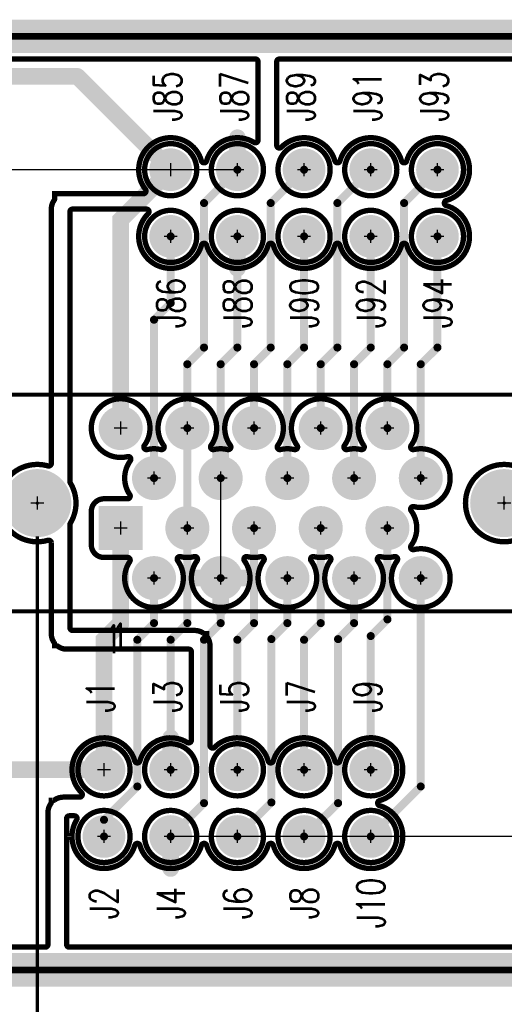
# Model space of a CAD drawing. Extents: x -3.3 to 15.7, y -5.3 to 2.7.
# Tile 6 of 17: x 0 to 0.7, y -0.8 to 0.7. Entities that reach past the tile are written whole.
import ezdxf
from ezdxf.enums import TextEntityAlignment as Align

# ---------------------------------------------------------------- set-up
doc = ezdxf.new("R2010")
doc.units = 0
for name, pattern in [('SIG_101', [2, 1, 1]), ('SIG_107', [2, 1, 1]), ('SIG_109', [2, 1, 1]), ('SIG_111', [2, 1, 1]), ('SIG_114', [2, 1, 1]), ('SIG_116', [2, 1, 1]), ('SIG_118', [2, 1, 1]), ('SIG_128', [2, 1, 1]), ('SIG_130', [2, 1, 1]), ('SIG_132', [2, 1, 1]), ('SIG_86', [2, 1, 1]), ('SIG_89', [2, 1, 1]), ('SIG_92', [2, 1, 1]), ('SIG_94', [2, 1, 1]), ('SIG_95', [2, 1, 1]), ('SIG_97', [2, 1, 1]), ('SIG_99', [2, 1, 1]), ('TRMIDX_2048', [2, 1, 1]), ('TRMIDX_4096', [2, 1, 1])]:
    doc.linetypes.add(name, pattern=pattern)
for name, color, linetype in [('2D_LINE_125', 3, 'CONTINUOUS'), ('2D_LINE_126', 6, 'CONTINUOUS'), ('BOARD_OUTLINE_00', 254, 'CONTINUOUS'), ('DIMENSION5_122', 254, 'CONTINUOUS'), ('DIMENSION7_122', 254, 'CONTINUOUS'), ('DRIL_NPLTE_THRU_01', 16, 'CONTINUOUS'), ('DRIL_NPLTE_THRU_02', 176, 'CONTINUOUS'), ('DRIL_PLTE_THRU_01', 16, 'CONTINUOUS'), ('DRIL_PLTE_THRU_02', 176, 'CONTINUOUS'), ('DRIL_SYMBOL', 254, 'CONTINUOUS'), ('LINK_00', 254, 'CONTINUOUS'), ('PADS_BOT', 5, 'CONTINUOUS'), ('PADS_INNER', 1, 'CONTINUOUS'), ('PADS_TOP', 1, 'CONTINUOUS'), ('PADS_XR_131', 3, 'CONTINUOUS'), ('PADS_XR_132', 6, 'CONTINUOUS'), ('PART_NAME_123', 255, 'CONTINUOUS'), ('PART_NAME_129', 2, 'CONTINUOUS'), ('PART_TOP_2DLINE_123', 255, 'CONTINUOUS'), ('PART_TOP_2DLINE_129', 2, 'CONTINUOUS'), ('PART_TOP_TEXT_123', 255, 'CONTINUOUS'), ('POUR_OUTLINE_02', 5, 'CONTINUOUS'), ('POUR_PADTHERM_02', 5, 'CONTINUOUS'), ('POUR_VOID_02', 5, 'CONTINUOUS'), ('TEXT_123', 255, 'CONTINUOUS'), ('TRACE_01', 1, 'CONTINUOUS')]:
    doc.layers.add(name, color=color, linetype=linetype)
doc.styles.add('W0$001', font='simplex', dxfattribs={"width": 0.75})
doc.styles.add('W0$006', font='simplex', dxfattribs={"width": 0.75})

# ---------------------------------------------------------------- blocks, each defined once
blk = doc.blocks.new('BOARD_4')
at = {"layer": 'BOARD_OUTLINE_00', "const_width": 0.01}
blk.add_lwpolyline([(-0.025, -0.6125), (7.75, -0.6125), (7.75, -2.0125), (-0.025, -2.0125)], close=True, dxfattribs=at)
blk = doc.blocks.new('DRAWING_16')
at = {"layer": '2D_LINE_125', "const_width": 0.05}
blk.add_lwpolyline([(-0.025, -0.6125), (7.75, -0.6125), (7.75, -2.0125), (-0.025, -2.0125)], close=True, dxfattribs=at)
blk = doc.blocks.new('DRAWING_17')
at = {"layer": '2D_LINE_126', "const_width": 0.05}
blk.add_lwpolyline([(-0.025, -0.6125), (7.75, -0.6125), (7.75, -2.0125), (-0.025, -2.0125)], close=True, dxfattribs=at)
blk = doc.blocks.new('D_2dfeghi_18')
at = {"layer": 'DIMENSION7_122', "linetype": 'TRMIDX_4096', "const_width": 0.001}
blk.add_lwpolyline([(0, 0), (0, 0)], dxfattribs=at)
blk = doc.blocks.new('D_2dfeghi_19')
at = {"layer": 'DIMENSION7_122', "linetype": 'TRMIDX_4096', "const_width": 0.001}
blk.add_lwpolyline([(0, 0), (0, 0)], dxfattribs=at)
blk = doc.blocks.new('D_1dfeghi_20')
at = {"layer": 'DIMENSION5_122', "linetype": 'TRMIDX_2048', "const_width": 0.005}
blk.add_lwpolyline([(0, -0.05), (0, -1.3)], dxfattribs=at)
at = {"layer": 'DIMENSION7_122', "linetype": 'TRMIDX_2048', "const_width": 0.001}
blk.add_lwpolyline([(0, 0), (0, 0)], dxfattribs=at)
blk = doc.blocks.new('D_1dfeghi_21')
at = {"layer": 'DIMENSION5_122', "linetype": 'TRMIDX_2048', "const_width": 0.005}
blk.add_lwpolyline([(0, -0.05), (0, -1.3)], dxfattribs=at)
at = {"layer": 'DIMENSION7_122', "linetype": 'TRMIDX_2048', "const_width": 0.001}
blk.add_lwpolyline([(0, 0), (0, 0)], dxfattribs=at)
blk = doc.blocks.new('POUR_VOID_18')
at = {"layer": 'POUR_VOID_02', "const_width": 0.008}
blk.add_lwpolyline([(1.8147, 0.4928, -1.269966), (1.8147, 0.4072, 0.698577), (1.8105, 0.401, -0.326701), (1.8105, 0.349, 0.698577), (1.8147, 0.3428, -5.635202), (1.7895, 0.326, 0.698577), (1.7853, 0.3322, -0.11893), (1.7647, 0.3322, 0.698577), (1.7605, 0.326, -1.970447), (1.6895, 0.326, 0.698577), (1.6853, 0.3322, -0.11893), (1.6647, 0.3322, 0.698577), (1.6605, 0.326, -1.970447), (1.5895, 0.326, 0.698577), (1.5853, 0.3322, -0.11893), (1.5647, 0.3322, 0.698577), (1.5605, 0.326, -1.970447), (1.4895, 0.326, 0.698577), (1.4853, 0.3322, -0.11893), (1.4647, 0.3322, 0.698577), (1.4605, 0.326, -1.929461), (1.3886, 0.3247, 0.602217), (1.3853, 0.331), (1.35, 0.331, -0.414214), (1.331, 0.35), (1.331, 0.4, -0.414214), (1.35, 0.419), (1.3853, 0.419, 0.602217), (1.3886, 0.4253, -0.317281), (1.3895, 0.476, 0.698577), (1.3853, 0.4822, -5.635202), (1.4105, 0.499, 0.698577), (1.4147, 0.4928, -0.11893), (1.4353, 0.4928, 0.698577), (1.4395, 0.499, -1.970447), (1.5105, 0.499, 0.698577), (1.5147, 0.4928, -0.11893), (1.5353, 0.4928, 0.698577), (1.5395, 0.499, -1.970447), (1.6105, 0.499, 0.698577), (1.6147, 0.4928, -0.11893), (1.6353, 0.4928, 0.698577), (1.6395, 0.499, -1.970447), (1.7105, 0.499, 0.698577), (1.7147, 0.4928, -0.11893), (1.7353, 0.4928, 0.698577), (1.7395, 0.499, -1.970447), (1.8105, 0.499, 0.698577)], format="xyb", close=True, dxfattribs=at)
blk = doc.blocks.new('POUR_VOID_17')
at = {"layer": 'POUR_VOID_02', "const_width": 0.008}
blk.add_lwpolyline([(1.892, 0.4125, 1), (2.008, 0.4125, 1)], format="xyb", close=True, dxfattribs=at)
blk = doc.blocks.new('POUR_OUTLINE_6')
at = {"layer": 'POUR_OUTLINE_02', "const_width": 0.008}
blk.add_lwpolyline([(7.487, 1.0785), (1.613, 1.0785, 0.414214), (1.609, 1.0745), (1.609, 0.949, 0.670451), (1.6158, 0.9462, -0.573961), (1.6962, 0.9257, 0.754331), (1.7038, 0.9257, -0.754332), (1.7962, 0.9257, 0.754331), (1.8038, 0.9257, -1.69959), (1.8632, 0.8663, 0.754331), (1.8632, 0.8587, -1.69959), (1.8038, 0.7993, 0.754331), (1.7962, 0.7993, -0.754332), (1.7038, 0.7993, 0.754331), (1.6962, 0.7993, -0.754332), (1.6038, 0.7993, 0.754331), (1.5962, 0.7993, -0.754332), (1.5038, 0.7993, 0.754331), (1.4962, 0.7993, -1.296378), (1.4163, 0.8467, 0.670451), (1.4135, 0.8535), (1.303, 0.8535, 0.414214), (1.299, 0.8495), (1.299, 0.4447, 0.137241), (1.2996, 0.4426, -0.279751), (1.2996, 0.3824, 0.137241), (1.299, 0.3803), (1.299, 0.2255, 0.414214), (1.303, 0.2215), (1.486, 0.2215, -0.155843), (1.4993, 0.2172, 0.155843), (1.5017, 0.2165), (1.504, 0.2165), (1.504, 0.2142, 0.155843), (1.5047, 0.2118, -0.155843), (1.509, 0.1985), (1.509, 0.049, 0.670451), (1.5158, 0.0462, -0.573961), (1.5962, 0.0257, 0.754331), (1.6038, 0.0257, -0.754332), (1.6962, 0.0257, 0.754331), (1.7038, 0.0257, -1.69959), (1.7632, -0.0337, 0.754331), (1.7632, -0.0413, -1.69959), (1.7038, -0.1007, 0.754331), (1.6962, -0.1007, -0.754332), (1.6038, -0.1007, 0.754331), (1.5962, -0.1007, -0.754332), (1.5038, -0.1007, 0.754331), (1.4962, -0.1007, -0.754332), (1.4038, -0.1007, 0.754331), (1.3962, -0.1007, -0.867959), (1.302, -0.0877, 0.012064), (1.302, -0.0875, 0.012064), (1.302, -0.0873, -0.136316), (1.309, -0.0626, 0.584823), (1.3056, -0.0565), (1.298, -0.0565, 0.414214), (1.294, -0.0605), (1.294, -0.0873, 0.013068), (1.294, -0.0875, 0.013068), (1.294, -0.0877), (1.294, -0.2495, 0.414214), (1.298, -0.2535), (7.487, -0.2535, 0.414214)], format="xyb", dxfattribs=at)
for name in ['POUR_VOID_18', 'POUR_VOID_17']:
    blk.add_blockref(name, (0, 0))
blk = doc.blocks.new('POUR_PADTHERM_20')
at = {"layer": 'POUR_PADTHERM_02', "const_width": 0.0125}
blk.add_lwpolyline([(1.45625, -0.1355), (1.45625, -0.1165, 1), (1.44375, -0.1165), (1.44375, -0.1355, 1), (1.45625, -0.1355)], format="xyb", dxfattribs=at)
blk = doc.blocks.new('POUR_PADTHERM_21')
at = {"layer": 'POUR_PADTHERM_02', "const_width": 0.0125}
for points in [[(1.481, 0.29375), (1.5, 0.29375, 1), (1.5, 0.30625), (1.481, 0.30625, 1), (1.481, 0.29375)], [(1.569, 0.30625), (1.55, 0.30625, 1), (1.55, 0.29375), (1.569, 0.29375, 1), (1.569, 0.30625)], [(1.53125, 0.256), (1.53125, 0.275, 1), (1.51875, 0.275), (1.51875, 0.256, 1), (1.53125, 0.256)]]:
    blk.add_lwpolyline(points, format="xyb", dxfattribs=at)
blk = doc.blocks.new('POUR_PADTHERM_56')
at = {"layer": 'POUR_PADTHERM_02', "const_width": 0.0125}
blk.add_lwpolyline([(1.55625, 0.7645), (1.55625, 0.7835, 1), (1.54375, 0.7835), (1.54375, 0.7645, 1), (1.55625, 0.7645)], format="xyb", dxfattribs=at)
blk = doc.blocks.new('POUR_PADTHERM_57')
at = {"layer": 'POUR_PADTHERM_02', "const_width": 0.0125}
blk.add_lwpolyline([(1.51875, 0.494), (1.51875, 0.475, 1), (1.53125, 0.475), (1.53125, 0.494, 1), (1.51875, 0.494)], format="xyb", dxfattribs=at)
blk = doc.blocks.new('POUR_HEADER_0')
for name in ['POUR_OUTLINE_6', 'POUR_PADTHERM_56', 'POUR_PADTHERM_57', 'POUR_PADTHERM_21', 'POUR_PADTHERM_20']:
    blk.add_blockref(name, (0.21, -1.0725))
blk = doc.blocks.new('POUR_OUTLINE_2')
at = {"layer": 'POUR_OUTLINE_02', "const_width": 0.008}
blk.add_lwpolyline([(-0.212, -0.2535), (1.262, -0.2535, 0.414214), (1.266, -0.2495), (1.266, -0.0515, -0.155843), (1.2703, -0.0382, 0.155843), (1.271, -0.0358), (1.271, -0.0335), (1.2733, -0.0335, 0.155843), (1.2757, -0.0328, -0.155843), (1.289, -0.0285), (1.3135, -0.0285, 0.670451), (1.3163, -0.0217, -1.296378), (1.3962, 0.0257, 0.754331), (1.4038, 0.0257, -0.494975), (1.4749, 0.0535, 0.584823), (1.481, 0.0569), (1.481, 0.1895, 0.414214), (1.477, 0.1935), (1.294, 0.1935, -0.155843), (1.2807, 0.1978, 0.155843), (1.2783, 0.1985), (1.276, 0.1985), (1.276, 0.2008, 0.155843), (1.2753, 0.2032, -0.155843), (1.271, 0.2165), (1.271, 0.3529, 0.498111), (1.2659, 0.3567, -1.324968), (1.2659, 0.4683, 0.498111), (1.271, 0.4721), (1.271, 0.8535, -0.155843), (1.2753, 0.8668, 0.155843), (1.276, 0.8692), (1.276, 0.8765), (1.2939, 0.8765), (1.2939, 0.8765, -0.000986), (1.294, 0.8765), (1.409, 0.8765, 0.624744), (1.4122, 0.883, -1.213488), (1.4962, 0.9257, 0.754331), (1.5038, 0.9257, -0.494975), (1.5749, 0.9535, 0.584823), (1.581, 0.9569), (1.581, 1.0745, 0.414214), (1.577, 1.0785), (-0.212, 1.0785, 0.414214)], format="xyb", dxfattribs=at)
blk = doc.blocks.new('POUR_PADTHERM_59')
at = {"layer": 'POUR_PADTHERM_02', "const_width": 0.0125}
blk.add_lwpolyline([(1.54375, 0.9605), (1.54375, 0.9415, 1), (1.55625, 0.9415), (1.55625, 0.9605, 1), (1.54375, 0.9605)], format="xyb", dxfattribs=at)
blk = doc.blocks.new('POUR_PADTHERM_61')
at = {"layer": 'POUR_PADTHERM_02', "const_width": 0.0125}
blk.add_lwpolyline([(1.44375, 0.0605), (1.44375, 0.0415, 1), (1.45625, 0.0415), (1.45625, 0.0605, 1), (1.44375, 0.0605)], format="xyb", dxfattribs=at)
blk = doc.blocks.new('POUR_HEADER_1')
for name in ['POUR_OUTLINE_2', 'POUR_PADTHERM_59', 'POUR_PADTHERM_61']:
    blk.add_blockref(name, (-0.305, -1.0775))
blk = doc.blocks.new('PART_BODY_TOP_1')
at = {"layer": 'PART_TOP_2DLINE_123', "const_width": 0.008}
blk.add_lwpolyline([(-0.0391, 0, 1), (0.0391, 0, 1)], format="xyb", close=True, dxfattribs=at)
at = {"layer": 'PART_TOP_2DLINE_129', "const_width": 0.001}
blk.add_lwpolyline([(-0.0391, 0, 1), (0.0391, 0, 1)], format="xyb", close=True, dxfattribs=at)
blk = doc.blocks.new('DRIL_SYMBOL_0$038')
at = {"layer": 'DRIL_SYMBOL', "const_width": 0.002}
for points in [[(-0.01, 0), (0.01, 0)], [(0, -0.01), (0, 0.01)]]:
    blk.add_lwpolyline(points, dxfattribs=at)
blk = doc.blocks.new('DRIL_HOLE_0$038')
at = {"const_width": 0.019}
blk.add_lwpolyline([(-0.0095, 0, 1), (0.0095, 0, 1)], format="xyb", close=True, dxfattribs=at)
blk.add_blockref('DRIL_SYMBOL_0$038', (0, 0))
blk = doc.blocks.new('PAD_0')
at = {"const_width": 0.029}
blk.add_lwpolyline([(0, -0.0145, 1), (0, 0.0145, 1)], format="xyb", close=True, dxfattribs=at)
blk = doc.blocks.new('PAD_3')
at = {"const_width": 0.032}
blk.add_lwpolyline([(0, -0.016, 1), (0, 0.016, 1)], format="xyb", close=True, dxfattribs=at)
blk = doc.blocks.new('STK_TOP_25')
at = {"layer": 'DRIL_PLTE_THRU_01'}
blk.add_blockref('DRIL_HOLE_0$038', (0, 0), dxfattribs=at)
at = {"layer": 'DRIL_PLTE_THRU_02'}
blk.add_blockref('DRIL_HOLE_0$038', (0, 0), dxfattribs=at)
at = {"layer": 'PADS_BOT'}
blk.add_blockref('PAD_0', (0, 0), dxfattribs=at)
at = {"layer": 'PADS_INNER'}
blk.add_blockref('PAD_0', (0, 0), dxfattribs=at)
at = {"layer": 'PADS_TOP'}
blk.add_blockref('PAD_0', (0, 0), dxfattribs=at)
at = {"layer": 'PADS_XR_131'}
blk.add_blockref('PAD_3', (0, 0), dxfattribs=at)
at = {"layer": 'PADS_XR_132'}
blk.add_blockref('PAD_3', (0, 0), dxfattribs=at)
blk = doc.blocks.new('SYM_TOP_2')
for name in ['PART_BODY_TOP_1', 'STK_TOP_25']:
    blk.add_blockref(name, (0, 0))
blk = doc.blocks.new('PART_TOP_0')
blk.add_blockref('SYM_TOP_2', (0, 0))
at = {"layer": 'PART_NAME_123', "style": 'W0$006', "width": 0.75}
blk.add_text('J1', height=0.042, rotation=90, dxfattribs=at).set_placement((-0.005, 0.11), align=Align.MIDDLE_CENTER)
at = {"layer": 'PART_NAME_129', "style": 'W0$001', "width": 0.75}
blk.add_text('J1', height=0.042, rotation=90, dxfattribs=at).set_placement((-0.005, 0.11), align=Align.MIDDLE_CENTER)
blk = doc.blocks.new('PART_TOP_1')
blk.add_blockref('SYM_TOP_2', (0, 0))
at = {"layer": 'PART_NAME_123', "style": 'W0$006', "width": 0.75}
blk.add_text('J10', height=0.042, rotation=90, dxfattribs=at).set_placement((0, -0.1), align=Align.MIDDLE_CENTER)
at = {"layer": 'PART_NAME_129', "style": 'W0$001', "width": 0.75}
blk.add_text('J10', height=0.042, rotation=90, dxfattribs=at).set_placement((0, -0.1), align=Align.MIDDLE_CENTER)
blk = doc.blocks.new('PART_TOP_83')
blk.add_blockref('SYM_TOP_2', (0, 0))
at = {"layer": 'PART_NAME_123', "style": 'W0$006', "width": 0.75}
blk.add_text('J2', height=0.042, rotation=90, dxfattribs=at).set_placement((0, -0.1), align=Align.MIDDLE_CENTER)
at = {"layer": 'PART_NAME_129', "style": 'W0$001', "width": 0.75}
blk.add_text('J2', height=0.042, rotation=90, dxfattribs=at).set_placement((0, -0.1), align=Align.MIDDLE_CENTER)
blk = doc.blocks.new('PART_TOP_94')
blk.add_blockref('SYM_TOP_2', (0, 0))
at = {"layer": 'PART_NAME_123', "style": 'W0$006', "width": 0.75}
blk.add_text('J3', height=0.042, rotation=90, dxfattribs=at).set_placement((-0.005, 0.11), align=Align.MIDDLE_CENTER)
at = {"layer": 'PART_NAME_129', "style": 'W0$001', "width": 0.75}
blk.add_text('J3', height=0.042, rotation=90, dxfattribs=at).set_placement((-0.005, 0.11), align=Align.MIDDLE_CENTER)
blk = doc.blocks.new('PART_TOP_105')
blk.add_blockref('SYM_TOP_2', (0, 0))
at = {"layer": 'PART_NAME_123', "style": 'W0$006', "width": 0.75}
blk.add_text('J4', height=0.042, rotation=90, dxfattribs=at).set_placement((0, -0.1), align=Align.MIDDLE_CENTER)
at = {"layer": 'PART_NAME_129', "style": 'W0$001', "width": 0.75}
blk.add_text('J4', height=0.042, rotation=90, dxfattribs=at).set_placement((0, -0.1), align=Align.MIDDLE_CENTER)
blk = doc.blocks.new('PART_TOP_116')
blk.add_blockref('SYM_TOP_2', (0, 0))
at = {"layer": 'PART_NAME_123', "style": 'W0$006', "width": 0.75}
blk.add_text('J5', height=0.042, rotation=90, dxfattribs=at).set_placement((-0.005, 0.11), align=Align.MIDDLE_CENTER)
at = {"layer": 'PART_NAME_129', "style": 'W0$001', "width": 0.75}
blk.add_text('J5', height=0.042, rotation=90, dxfattribs=at).set_placement((-0.005, 0.11), align=Align.MIDDLE_CENTER)
blk = doc.blocks.new('PART_TOP_127')
blk.add_blockref('SYM_TOP_2', (0, 0))
at = {"layer": 'PART_NAME_123', "style": 'W0$006', "width": 0.75}
blk.add_text('J6', height=0.042, rotation=90, dxfattribs=at).set_placement((0, -0.1), align=Align.MIDDLE_CENTER)
at = {"layer": 'PART_NAME_129', "style": 'W0$001', "width": 0.75}
blk.add_text('J6', height=0.042, rotation=90, dxfattribs=at).set_placement((0, -0.1), align=Align.MIDDLE_CENTER)
blk = doc.blocks.new('PART_TOP_138')
blk.add_blockref('SYM_TOP_2', (0, 0))
at = {"layer": 'PART_NAME_123', "style": 'W0$006', "width": 0.75}
blk.add_text('J7', height=0.042, rotation=90, dxfattribs=at).set_placement((-0.005, 0.11), align=Align.MIDDLE_CENTER)
at = {"layer": 'PART_NAME_129', "style": 'W0$001', "width": 0.75}
blk.add_text('J7', height=0.042, rotation=90, dxfattribs=at).set_placement((-0.005, 0.11), align=Align.MIDDLE_CENTER)
blk = doc.blocks.new('PART_TOP_149')
blk.add_blockref('SYM_TOP_2', (0, 0))
at = {"layer": 'PART_NAME_123', "style": 'W0$006', "width": 0.75}
blk.add_text('J8', height=0.042, rotation=90, dxfattribs=at).set_placement((0, -0.1), align=Align.MIDDLE_CENTER)
at = {"layer": 'PART_NAME_129', "style": 'W0$001', "width": 0.75}
blk.add_text('J8', height=0.042, rotation=90, dxfattribs=at).set_placement((0, -0.1), align=Align.MIDDLE_CENTER)
blk = doc.blocks.new('PART_TOP_155')
blk.add_blockref('SYM_TOP_2', (0, 0))
at = {"layer": 'PART_NAME_123', "style": 'W0$006', "width": 0.75}
blk.add_text('J85', height=0.042, rotation=90, dxfattribs=at).set_placement((-0.005, 0.11), align=Align.MIDDLE_CENTER)
at = {"layer": 'PART_NAME_129', "style": 'W0$001', "width": 0.75}
blk.add_text('J85', height=0.042, rotation=90, dxfattribs=at).set_placement((-0.005, 0.11), align=Align.MIDDLE_CENTER)
blk = doc.blocks.new('PART_TOP_156')
blk.add_blockref('SYM_TOP_2', (0, 0))
at = {"layer": 'PART_NAME_123', "style": 'W0$006', "width": 0.75}
blk.add_text('J86', height=0.042, rotation=90, dxfattribs=at).set_placement((0, -0.1), align=Align.MIDDLE_CENTER)
at = {"layer": 'PART_NAME_129', "style": 'W0$001', "width": 0.75}
blk.add_text('J86', height=0.042, rotation=90, dxfattribs=at).set_placement((0, -0.1), align=Align.MIDDLE_CENTER)
blk = doc.blocks.new('PART_TOP_157')
blk.add_blockref('SYM_TOP_2', (0, 0))
at = {"layer": 'PART_NAME_123', "style": 'W0$006', "width": 0.75}
blk.add_text('J87', height=0.042, rotation=90, dxfattribs=at).set_placement((-0.005, 0.11), align=Align.MIDDLE_CENTER)
at = {"layer": 'PART_NAME_129', "style": 'W0$001', "width": 0.75}
blk.add_text('J87', height=0.042, rotation=90, dxfattribs=at).set_placement((-0.005, 0.11), align=Align.MIDDLE_CENTER)
blk = doc.blocks.new('PART_TOP_158')
blk.add_blockref('SYM_TOP_2', (0, 0))
at = {"layer": 'PART_NAME_123', "style": 'W0$006', "width": 0.75}
blk.add_text('J88', height=0.042, rotation=90, dxfattribs=at).set_placement((0, -0.1), align=Align.MIDDLE_CENTER)
at = {"layer": 'PART_NAME_129', "style": 'W0$001', "width": 0.75}
blk.add_text('J88', height=0.042, rotation=90, dxfattribs=at).set_placement((0, -0.1), align=Align.MIDDLE_CENTER)
blk = doc.blocks.new('PART_TOP_159')
blk.add_blockref('SYM_TOP_2', (0, 0))
at = {"layer": 'PART_NAME_123', "style": 'W0$006', "width": 0.75}
blk.add_text('J89', height=0.042, rotation=90, dxfattribs=at).set_placement((-0.005, 0.11), align=Align.MIDDLE_CENTER)
at = {"layer": 'PART_NAME_129', "style": 'W0$001', "width": 0.75}
blk.add_text('J89', height=0.042, rotation=90, dxfattribs=at).set_placement((-0.005, 0.11), align=Align.MIDDLE_CENTER)
blk = doc.blocks.new('PART_TOP_160')
blk.add_blockref('SYM_TOP_2', (0, 0))
at = {"layer": 'PART_NAME_123', "style": 'W0$006', "width": 0.75}
blk.add_text('J9', height=0.042, rotation=90, dxfattribs=at).set_placement((-0.005, 0.11), align=Align.MIDDLE_CENTER)
at = {"layer": 'PART_NAME_129', "style": 'W0$001', "width": 0.75}
blk.add_text('J9', height=0.042, rotation=90, dxfattribs=at).set_placement((-0.005, 0.11), align=Align.MIDDLE_CENTER)
blk = doc.blocks.new('PART_TOP_161')
blk.add_blockref('SYM_TOP_2', (0, 0))
at = {"layer": 'PART_NAME_123', "style": 'W0$006', "width": 0.75}
blk.add_text('J90', height=0.042, rotation=90, dxfattribs=at).set_placement((0, -0.1), align=Align.MIDDLE_CENTER)
at = {"layer": 'PART_NAME_129', "style": 'W0$001', "width": 0.75}
blk.add_text('J90', height=0.042, rotation=90, dxfattribs=at).set_placement((0, -0.1), align=Align.MIDDLE_CENTER)
blk = doc.blocks.new('PART_TOP_162')
blk.add_blockref('SYM_TOP_2', (0, 0))
at = {"layer": 'PART_NAME_123', "style": 'W0$006', "width": 0.75}
blk.add_text('J91', height=0.042, rotation=90, dxfattribs=at).set_placement((-0.005, 0.11), align=Align.MIDDLE_CENTER)
at = {"layer": 'PART_NAME_129', "style": 'W0$001', "width": 0.75}
blk.add_text('J91', height=0.042, rotation=90, dxfattribs=at).set_placement((-0.005, 0.11), align=Align.MIDDLE_CENTER)
blk = doc.blocks.new('PART_TOP_163')
blk.add_blockref('SYM_TOP_2', (0, 0))
at = {"layer": 'PART_NAME_123', "style": 'W0$006', "width": 0.75}
blk.add_text('J92', height=0.042, rotation=90, dxfattribs=at).set_placement((0, -0.1), align=Align.MIDDLE_CENTER)
at = {"layer": 'PART_NAME_129', "style": 'W0$001', "width": 0.75}
blk.add_text('J92', height=0.042, rotation=90, dxfattribs=at).set_placement((0, -0.1), align=Align.MIDDLE_CENTER)
blk = doc.blocks.new('PART_TOP_164')
blk.add_blockref('SYM_TOP_2', (0, 0))
at = {"layer": 'PART_NAME_123', "style": 'W0$006', "width": 0.75}
blk.add_text('J93', height=0.042, rotation=90, dxfattribs=at).set_placement((-0.005, 0.11), align=Align.MIDDLE_CENTER)
at = {"layer": 'PART_NAME_129', "style": 'W0$001', "width": 0.75}
blk.add_text('J93', height=0.042, rotation=90, dxfattribs=at).set_placement((-0.005, 0.11), align=Align.MIDDLE_CENTER)
blk = doc.blocks.new('PART_TOP_165')
blk.add_blockref('SYM_TOP_2', (0, 0))
at = {"layer": 'PART_NAME_123', "style": 'W0$006', "width": 0.75}
blk.add_text('J94', height=0.042, rotation=90, dxfattribs=at).set_placement((0, -0.1), align=Align.MIDDLE_CENTER)
at = {"layer": 'PART_NAME_129', "style": 'W0$001', "width": 0.75}
blk.add_text('J94', height=0.042, rotation=90, dxfattribs=at).set_placement((0, -0.1), align=Align.MIDDLE_CENTER)
blk = doc.blocks.new('PART_BODY_TOP_2')
at = {"layer": 'PART_TOP_2DLINE_123', "const_width": 0.006}
blk.add_lwpolyline([(-0.632, 0.2), (5.182, 0.2), (5.182, -0.125), (-0.632, -0.125)], close=True, dxfattribs=at)
at = {"layer": 'PART_TOP_2DLINE_129', "const_width": 0.001}
blk.add_lwpolyline([(-0.96, 0.2), (5.51, 0.2), (5.51, -0.125), (-0.96, -0.125)], close=True, dxfattribs=at)
at = {"layer": 'PART_TOP_TEXT_123', "style": 'W0$006', "width": 0.75}
blk.add_text('1', height=0.042, dxfattribs=at).set_placement((-0.015, -0.185))
blk = doc.blocks.new('DRIL_SYMBOL_0$03')
at = {"layer": 'DRIL_SYMBOL', "const_width": 0.002}
for points in [[(-0.01, 0), (0.01, 0)], [(0, -0.01), (0, 0.01)]]:
    blk.add_lwpolyline(points, dxfattribs=at)
blk = doc.blocks.new('DRIL_HOLE_0$03')
at = {"const_width": 0.015}
blk.add_lwpolyline([(-0.0075, 0, 1), (0.0075, 0, 1)], format="xyb", close=True, dxfattribs=at)
blk.add_blockref('DRIL_SYMBOL_0$03', (0, 0))
blk = doc.blocks.new('PAD_4')
at = {"const_width": 0.025}
blk.add_lwpolyline([(0, -0.0125, 1), (0, 0.0125, 1)], format="xyb", close=True, dxfattribs=at)
blk = doc.blocks.new('PAD_5')
at = {"const_width": 0.05}
blk.add_lwpolyline([(-0.025, 0), (0.025, 0)], dxfattribs=at)
blk = doc.blocks.new('PAD_6')
at = {"const_width": 0.066}
blk.add_lwpolyline([(-0.033, 0), (0.033, 0)], dxfattribs=at)
blk = doc.blocks.new('STK_TOP_5')
at = {"layer": 'DRIL_PLTE_THRU_01'}
blk.add_blockref('DRIL_HOLE_0$03', (0, 0), dxfattribs=at)
at = {"layer": 'DRIL_PLTE_THRU_02'}
blk.add_blockref('DRIL_HOLE_0$03', (0, 0), dxfattribs=at)
at = {"layer": 'PADS_BOT'}
blk.add_blockref('PAD_5', (0, 0), dxfattribs=at)
at = {"layer": 'PADS_INNER'}
blk.add_blockref('PAD_4', (0, 0), dxfattribs=at)
at = {"layer": 'PADS_TOP'}
blk.add_blockref('PAD_5', (0, 0), dxfattribs=at)
at = {"layer": 'PADS_XR_131'}
blk.add_blockref('PAD_6', (0, 0), dxfattribs=at)
at = {"layer": 'PADS_XR_132'}
blk.add_blockref('PAD_6', (0, 0), dxfattribs=at)
blk = doc.blocks.new('PAD_7')
at = {"const_width": 0.033}
blk.add_lwpolyline([(0, -0.0165, 1), (0, 0.0165, 1)], format="xyb", close=True, dxfattribs=at)
blk = doc.blocks.new('STK_TOP_4')
at = {"layer": 'DRIL_PLTE_THRU_01'}
blk.add_blockref('DRIL_HOLE_0$03', (0, 0), dxfattribs=at)
at = {"layer": 'DRIL_PLTE_THRU_02'}
blk.add_blockref('DRIL_HOLE_0$03', (0, 0), dxfattribs=at)
at = {"layer": 'PADS_BOT'}
blk.add_blockref('PAD_4', (0, 0), dxfattribs=at)
at = {"layer": 'PADS_INNER'}
blk.add_blockref('PAD_4', (0, 0), dxfattribs=at)
at = {"layer": 'PADS_TOP'}
blk.add_blockref('PAD_4', (0, 0), dxfattribs=at)
at = {"layer": 'PADS_XR_131'}
blk.add_blockref('PAD_7', (0, 0), dxfattribs=at)
at = {"layer": 'PADS_XR_132'}
blk.add_blockref('PAD_7', (0, 0), dxfattribs=at)
blk = doc.blocks.new('DRIL_SYMBOL_0$096')
at = {"layer": 'DRIL_SYMBOL', "const_width": 0.002}
for points in [[(-0.01, 0), (0.01, 0)], [(0, -0.01), (0, 0.01)]]:
    blk.add_lwpolyline(points, dxfattribs=at)
blk = doc.blocks.new('DRIL_HOLE_0$096')
at = {"const_width": 0.048}
blk.add_lwpolyline([(-0.024, 0, 1), (0.024, 0, 1)], format="xyb", close=True, dxfattribs=at)
blk.add_blockref('DRIL_SYMBOL_0$096', (0, 0))
blk = doc.blocks.new('PAD_8')
at = {"const_width": 0.0025}
blk.add_lwpolyline([(0, -0.00125, 1), (0, 0.00125, 1)], format="xyb", close=True, dxfattribs=at)
blk = doc.blocks.new('PAD_10')
at = {"const_width": 0.051}
blk.add_lwpolyline([(0, -0.0255, 1), (0, 0.0255, 1)], format="xyb", close=True, dxfattribs=at)
blk = doc.blocks.new('STK_TOP_13')
at = {"layer": 'DRIL_NPLTE_THRU_01'}
blk.add_blockref('DRIL_HOLE_0$096', (0, 0), dxfattribs=at)
at = {"layer": 'DRIL_NPLTE_THRU_02'}
blk.add_blockref('DRIL_HOLE_0$096', (0, 0), dxfattribs=at)
at = {"layer": 'PADS_BOT'}
blk.add_blockref('PAD_8', (0, 0), dxfattribs=at)
at = {"layer": 'PADS_INNER'}
blk.add_blockref('PAD_8', (0, 0), dxfattribs=at)
at = {"layer": 'PADS_TOP'}
blk.add_blockref('PAD_8', (0, 0), dxfattribs=at)
at = {"layer": 'PADS_XR_131'}
blk.add_blockref('PAD_10', (0, 0), dxfattribs=at)
at = {"layer": 'PADS_XR_132'}
blk.add_blockref('PAD_10', (0, 0), dxfattribs=at)
blk = doc.blocks.new('SYM_TOP_3')
for name, p in [('PART_BODY_TOP_2', (0, 0)), ('STK_TOP_4', (0, 0.15)), ('STK_TOP_4', (0.1, 0.15)), ('STK_TOP_4', (0.2, 0.15)), ('STK_TOP_4', (0.3, 0.15)), ('STK_TOP_4', (0.4, 0.15)), ('STK_TOP_4', (0.05, 0.075)), ('STK_TOP_4', (0.15, 0.075)), ('STK_TOP_4', (0.25, 0.075)), ('STK_TOP_4', (0.35, 0.075)), ('STK_TOP_4', (0.45, 0.075)), ('STK_TOP_13', (-0.125, 0.0375)), ('STK_TOP_13', (0.575, 0.0375)), ('STK_TOP_5', (0, 0)), ('STK_TOP_4', (0.1, 0)), ('STK_TOP_4', (0.2, 0)), ('STK_TOP_4', (0.3, 0)), ('STK_TOP_4', (0.4, 0)), ('STK_TOP_4', (0.05, -0.075)), ('STK_TOP_4', (0.15, -0.075)), ('STK_TOP_4', (0.25, -0.075)), ('STK_TOP_4', (0.35, -0.075)), ('STK_TOP_4', (0.45, -0.075))]:
    blk.add_blockref(name, p)
blk = doc.blocks.new('PART_TOP_171')
blk.add_blockref('SYM_TOP_3', (0, 0))
blk = doc.blocks.new('SMOOTH_0$012')
at = {"const_width": 0.006}
blk.add_lwpolyline([(-0.003, 0, 1), (0.003, 0, 1)], format="xyb", close=True, dxfattribs=at)
blk = doc.blocks.new('SMOOTH_0$025')
at = {"const_width": 0.0125}
blk.add_lwpolyline([(-0.00625, 0, 1), (0.00625, 0, 1)], format="xyb", close=True, dxfattribs=at)

msp = doc.modelspace()

# ---------------------------------------------------------------- linework, layer by layer
at = {"layer": 'LINK_00', "linetype": 'SIG_132'}
msp.add_line((0.3, 0.5), (-0.4, 0.5), dxfattribs=at)
at = {"layer": 'LINK_00', "linetype": 'SIG_130'}
for p, q in [((0.275, -0.1125), (0.275, 0.0375)), ((0.8, -0.5), (0.2, -0.5))]:
    msp.add_line(p, q, dxfattribs=at)
at = {"layer": 'TRACE_01', "linetype": 'SIG_94', "const_width": 0.025}
for points in [[(-0.6, 0.5), (-0.6, 0.595), (-0.605, 0.6), (-0.565, 0.64), (0.06, 0.64)], [(0.2, 0.5), (0.06, 0.64)], [(0.1, -0.4), (-0.45, -0.4), (-0.6, -0.25), (-0.6, 0.5)], [(0.125, 0.1125), (0.125, 0.425), (0.2, 0.5)], [(0.1, -0.4), (0.1, -0.205), (0.125, -0.18), (0.125, -0.0375)]]:
    msp.add_lwpolyline(points, dxfattribs=at)
at = {"layer": 'TRACE_01', "linetype": 'SIG_132', "const_width": 0.012}
for points in [[(0.225, 0.1125), (0.225, 0.2083), (0.25, 0.2333), (0.25, 0.45), (0.3, 0.5)], [(0.225, -0.0375), (0.225, 0.1125)], [(0.2, -0.4), (0.2, -0.205), (0.225, -0.18), (0.225, -0.0375)]]:
    msp.add_lwpolyline(points, dxfattribs=at)
at = {"layer": 'TRACE_01', "linetype": 'SIG_101', "const_width": 0.012}
msp.add_lwpolyline([(0.325, 0.1125), (0.325, 0.2083), (0.35, 0.2333), (0.35, 0.45), (0.4, 0.5)], dxfattribs=at)
at = {"layer": 'TRACE_01', "linetype": 'SIG_95', "const_width": 0.012}
msp.add_lwpolyline([(0.425, 0.1125), (0.425, 0.2083), (0.45, 0.2333), (0.45, 0.45), (0.5, 0.5)], dxfattribs=at)
at = {"layer": 'TRACE_01', "linetype": 'SIG_92', "const_width": 0.012}
msp.add_lwpolyline([(0.525, 0.1125), (0.525, 0.2083), (0.55, 0.2333), (0.55, 0.45), (0.6, 0.5)], dxfattribs=at)
at = {"layer": 'TRACE_01', "linetype": 'SIG_97', "const_width": 0.012}
msp.add_lwpolyline([(0.175, 0.0375), (0.175, 0.275), (0.2, 0.3), (0.2, 0.4)], dxfattribs=at)
at = {"layer": 'TRACE_01', "linetype": 'SIG_130', "const_width": 0.012}
for points in [[(0.275, 0.0375), (0.275, 0.2083), (0.3, 0.2333), (0.3, 0.4)], [(0.2, -0.5), (0.25, -0.45), (0.25, -0.205), (0.275, -0.18), (0.275, -0.1125)]]:
    msp.add_lwpolyline(points, dxfattribs=at)
at = {"layer": 'TRACE_01', "linetype": 'SIG_99', "const_width": 0.012}
msp.add_lwpolyline([(0.375, 0.0375), (0.375, 0.2083), (0.4, 0.2333), (0.4, 0.4)], dxfattribs=at)
at = {"layer": 'TRACE_01', "linetype": 'SIG_89', "const_width": 0.012}
msp.add_lwpolyline([(0.475, 0.0375), (0.475, 0.2083), (0.5, 0.2333), (0.5, 0.4)], dxfattribs=at)
at = {"layer": 'TRACE_01', "linetype": 'SIG_86', "const_width": 0.012}
msp.add_lwpolyline([(0.575, 0.0375), (0.575, 0.2083), (0.6, 0.2333), (0.6, 0.4)], dxfattribs=at)
at = {"layer": 'TRACE_01', "linetype": 'SIG_111', "const_width": 0.012}
msp.add_lwpolyline([(0.3, -0.4), (0.3, -0.205), (0.325, -0.18), (0.325, -0.0375)], dxfattribs=at)
at = {"layer": 'TRACE_01', "linetype": 'SIG_107', "const_width": 0.012}
msp.add_lwpolyline([(0.4, -0.4), (0.4, -0.205), (0.425, -0.18), (0.425, -0.0375)], dxfattribs=at)
at = {"layer": 'TRACE_01', "linetype": 'SIG_109', "const_width": 0.012}
msp.add_lwpolyline([(0.5, -0.4), (0.5, -0.1994), (0.525, -0.1744), (0.525, -0.0375)], dxfattribs=at)
at = {"layer": 'TRACE_01', "linetype": 'SIG_128', "const_width": 0.012}
msp.add_lwpolyline([(0.1, -0.5), (0.1, -0.475), (0.15, -0.425), (0.15, -0.205), (0.175, -0.18), (0.175, -0.1125)], dxfattribs=at)
at = {"layer": 'TRACE_01', "linetype": 'SIG_118', "const_width": 0.012}
msp.add_lwpolyline([(0.3, -0.5), (0.351, -0.449), (0.351, -0.204), (0.375, -0.18), (0.375, -0.1125)], dxfattribs=at)
at = {"layer": 'TRACE_01', "linetype": 'SIG_116', "const_width": 0.012}
msp.add_lwpolyline([(0.4, -0.5), (0.451, -0.45), (0.451, -0.204), (0.475, -0.18), (0.475, -0.1125)], dxfattribs=at)
at = {"layer": 'TRACE_01', "linetype": 'SIG_114', "const_width": 0.012}
msp.add_lwpolyline([(0.5, -0.5), (0.575, -0.425), (0.575, -0.1125)], dxfattribs=at)

# ---------------------------------------------------------------- block references
for name, p in [('D_2dfeghi_19', (0, 0)), ('DRAWING_16', (-1.475, 1.3125)), ('DRAWING_17', (-1.475, 1.3125)), ('BOARD_4', (-1.475, 1.3125)), ('PART_TOP_155', (0.2, 0.5)), ('PART_TOP_157', (0.3, 0.5)), ('PART_TOP_159', (0.4, 0.5)), ('PART_TOP_162', (0.5, 0.5)), ('PART_TOP_164', (0.6, 0.5)), ('PART_TOP_156', (0.2, 0.4)), ('PART_TOP_158', (0.3, 0.4)), ('PART_TOP_161', (0.4, 0.4)), ('PART_TOP_163', (0.5, 0.4)), ('PART_TOP_165', (0.6, 0.4)), ('PART_TOP_171', (0.125, -0.0375)), ('D_2dfeghi_18', (0, 0)), ('D_1dfeghi_20', (0, 0)), ('D_1dfeghi_21', (0, 0)), ('PART_TOP_0', (0.1, -0.4)), ('PART_TOP_94', (0.2, -0.4)), ('PART_TOP_116', (0.3, -0.4)), ('PART_TOP_138', (0.4, -0.4)), ('PART_TOP_160', (0.5, -0.4)), ('PART_TOP_83', (0.1, -0.5)), ('PART_TOP_105', (0.2, -0.5)), ('PART_TOP_127', (0.3, -0.5)), ('PART_TOP_149', (0.4, -0.5)), ('PART_TOP_1', (0.5, -0.5))]:
    msp.add_blockref(name, p)
at = {"linetype": 'SIG_132'}
msp.add_blockref('POUR_HEADER_1', (-0.945, 0.665), dxfattribs=at)
at = {"linetype": 'SIG_130'}
msp.add_blockref('POUR_HEADER_0', (-1.46, 0.66), dxfattribs=at)
at = {"layer": 'TRACE_01'}
for name, p in [('SMOOTH_0$025', (0.06, 0.64)), ('SMOOTH_0$025', (0.06, 0.64)), ('SMOOTH_0$025', (0.2, 0.5)), ('SMOOTH_0$025', (0.2, 0.5)), ('SMOOTH_0$012', (0.3, 0.5)), ('SMOOTH_0$012', (0.4, 0.5)), ('SMOOTH_0$012', (0.5, 0.5)), ('SMOOTH_0$012', (0.6, 0.5)), ('SMOOTH_0$012', (0.25, 0.45)), ('SMOOTH_0$012', (0.35, 0.45)), ('SMOOTH_0$012', (0.45, 0.45)), ('SMOOTH_0$012', (0.55, 0.45)), ('SMOOTH_0$025', (0.125, 0.425)), ('SMOOTH_0$012', (0.2, 0.4)), ('SMOOTH_0$012', (0.3, 0.4)), ('SMOOTH_0$012', (0.4, 0.4)), ('SMOOTH_0$012', (0.5, 0.4)), ('SMOOTH_0$012', (0.6, 0.4)), ('SMOOTH_0$012', (0.2, 0.3)), ('SMOOTH_0$012', (0.175, 0.275)), ('SMOOTH_0$012', (0.25, 0.2333)), ('SMOOTH_0$012', (0.3, 0.2333)), ('SMOOTH_0$012', (0.35, 0.2333)), ('SMOOTH_0$012', (0.4, 0.2333)), ('SMOOTH_0$012', (0.45, 0.2333)), ('SMOOTH_0$012', (0.5, 0.2333)), ('SMOOTH_0$012', (0.55, 0.2333)), ('SMOOTH_0$012', (0.6, 0.2333)), ('SMOOTH_0$012', (0.225, 0.2083)), ('SMOOTH_0$012', (0.275, 0.2083)), ('SMOOTH_0$012', (0.325, 0.2083)), ('SMOOTH_0$012', (0.375, 0.2083)), ('SMOOTH_0$012', (0.425, 0.2083)), ('SMOOTH_0$012', (0.475, 0.2083)), ('SMOOTH_0$012', (0.525, 0.2083)), ('SMOOTH_0$012', (0.575, 0.2083)), ('SMOOTH_0$025', (0.125, 0.1125)), ('SMOOTH_0$012', (0.225, 0.1125)), ('SMOOTH_0$012', (0.225, 0.1125)), ('SMOOTH_0$012', (0.325, 0.1125)), ('SMOOTH_0$012', (0.425, 0.1125)), ('SMOOTH_0$012', (0.525, 0.1125)), ('SMOOTH_0$012', (0.175, 0.0375)), ('SMOOTH_0$012', (0.275, 0.0375)), ('SMOOTH_0$012', (0.375, 0.0375)), ('SMOOTH_0$012', (0.475, 0.0375)), ('SMOOTH_0$012', (0.575, 0.0375)), ('SMOOTH_0$025', (0.125, -0.0375)), ('SMOOTH_0$012', (0.225, -0.0375)), ('SMOOTH_0$012', (0.225, -0.0375)), ('SMOOTH_0$012', (0.325, -0.0375)), ('SMOOTH_0$012', (0.425, -0.0375)), ('SMOOTH_0$012', (0.525, -0.0375)), ('SMOOTH_0$012', (0.175, -0.1125)), ('SMOOTH_0$012', (0.275, -0.1125)), ('SMOOTH_0$012', (0.375, -0.1125)), ('SMOOTH_0$012', (0.475, -0.1125)), ('SMOOTH_0$012', (0.575, -0.1125)), ('SMOOTH_0$025', (0.125, -0.18)), ('SMOOTH_0$012', (0.175, -0.18)), ('SMOOTH_0$012', (0.225, -0.18)), ('SMOOTH_0$012', (0.275, -0.18)), ('SMOOTH_0$012', (0.325, -0.18)), ('SMOOTH_0$012', (0.375, -0.18)), ('SMOOTH_0$012', (0.425, -0.18)), ('SMOOTH_0$012', (0.475, -0.18)), ('SMOOTH_0$012', (0.525, -0.1744)), ('SMOOTH_0$025', (0.1, -0.205)), ('SMOOTH_0$012', (0.15, -0.205)), ('SMOOTH_0$012', (0.2, -0.205)), ('SMOOTH_0$012', (0.25, -0.205)), ('SMOOTH_0$012', (0.3, -0.205)), ('SMOOTH_0$012', (0.351, -0.204)), ('SMOOTH_0$012', (0.4, -0.205)), ('SMOOTH_0$012', (0.451, -0.204)), ('SMOOTH_0$012', (0.5, -0.1994)), ('SMOOTH_0$025', (0.1, -0.4)), ('SMOOTH_0$025', (0.1, -0.4)), ('SMOOTH_0$012', (0.2, -0.4)), ('SMOOTH_0$012', (0.3, -0.4)), ('SMOOTH_0$012', (0.4, -0.4)), ('SMOOTH_0$012', (0.5, -0.4)), ('SMOOTH_0$012', (0.15, -0.425)), ('SMOOTH_0$012', (0.575, -0.425)), ('SMOOTH_0$012', (0.351, -0.449)), ('SMOOTH_0$012', (0.25, -0.45)), ('SMOOTH_0$012', (0.451, -0.45)), ('SMOOTH_0$012', (0.1, -0.475)), ('SMOOTH_0$012', (0.1, -0.5)), ('SMOOTH_0$012', (0.2, -0.5)), ('SMOOTH_0$012', (0.3, -0.5)), ('SMOOTH_0$012', (0.4, -0.5)), ('SMOOTH_0$012', (0.5, -0.5))]:
    msp.add_blockref(name, p, dxfattribs=at)

# ---------------------------------------------------------------- texts
at = {"layer": 'TEXT_123', "style": 'W0$006', "width": 0.75}
msp.add_text('1', height=0.042, dxfattribs=at).set_placement((0.1, -0.225))

doc.saveas('drawing.dxf')
